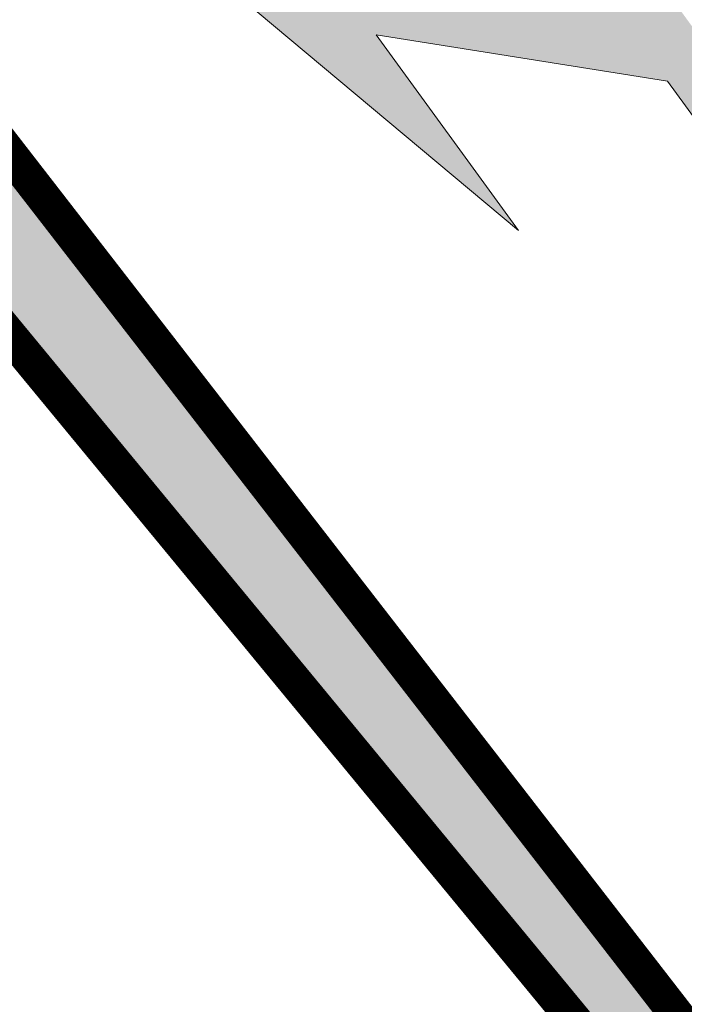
# Model space of a CAD drawing. Header units: metres. Extents: x 196678 to 197613, y 355400 to 356418.
# Tile 11 of 40: x 197092.3 to 197094.21, y 355559.97 to 355562.81. Entities that reach past the tile are written whole.
import ezdxf

# ---------------------------------------------------------------- set-up
doc = ezdxf.new("R2010")
doc.units = ezdxf.units.M
for name, color, linetype, lineweight in [('B-WE-VW-MARKERING_PIJL-S', 252, 'Continuous', 0), ('B-WE-VW-MARKERING_PUNTSTUK-G', 252, 'Continuous', 18), ('B-WE-VW-MARKERING_PUNTSTUK-V', 252, 'Continuous', 18)]:
    doc.layers.add(name, color=color, linetype=linetype, lineweight=lineweight)

# ---------------------------------------------------------------- blocks, each defined once
blk = doc.blocks.new('N-SVW-MARKERING_PIJL_LA_5.0')
blk.add_hatch(color=256).paths.add_polyline_path([(3.2959, 0.375), (2.6959, -0.225), (0, -0.225), (0, -0.375), (3.55, -0.375), (4.3, 0.375), (5, 0.375), (3.8, 0.675), (2.6, 0.375)])
for p, q in [((3.8, 0.675), (2.6, 0.375)), ((2.6, 0.375), (3.2959, 0.375)), ((2.6959, -0.225), (3.2959, 0.375)), ((0, -0.225), (2.6959, -0.225))]:
    blk.add_line(p, q)

msp = doc.modelspace()

# ---------------------------------------------------------------- hatches: boundary and pattern name
at = {"layer": 'B-WE-VW-MARKERING_PUNTSTUK-V'}
h = msp.add_hatch(color=256, dxfattribs=at)
h.dxf.hatch_style = 1
h.paths.add_polyline_path([(197098.9252, 355553.8244), (197092.0835, 355562.6624), (197091.8111, 355562.4551)])

# ---------------------------------------------------------------- linework, layer by layer
at = {"layer": 'B-WE-VW-MARKERING_PUNTSTUK-G', "const_width": 0.1, "flags": 128}
msp.add_lwpolyline([(197091.8111, 355562.4551), (197098.9252, 355553.8244), (197092.0835, 355562.6624)], dxfattribs=at)

# ---------------------------------------------------------------- block references
at = {"layer": 'B-WE-VW-MARKERING_PIJL-S', "rotation": 126.0031223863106}
msp.add_blockref('N-SVW-MARKERING_PIJL_LA_5.0', (197095.564, 355560.3199), dxfattribs=at)

doc.saveas('drawing.dxf')
